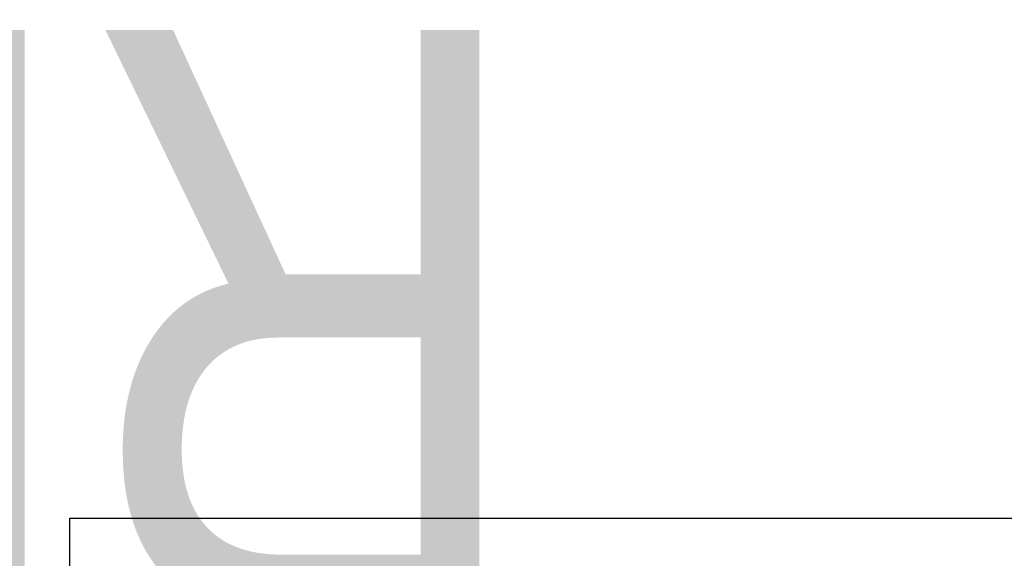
# Model space of a CAD drawing. Header units: millimetres. Extents: x -282 to 914, y -69 to 356.
# Tile 33 of 35: x -6 to 111, y 292 to 356. Entities that reach past the tile are written whole.
import ezdxf
from ezdxf.enums import TextEntityAlignment as Align

# ---------------------------------------------------------------- set-up
doc = ezdxf.new("R2018")
doc.units = ezdxf.units.MM
doc.layers.add('Кромка (ГОСТ)', color=7, linetype='Continuous', lineweight=50)
doc.layers.add('Обозначение (ГОСТ)', color=7, linetype='Continuous', lineweight=25)
doc.styles.get("Standard").update_dxf_attribs({"font": 'GOST Common Italic.ttf'})

# ---------------------------------------------------------------- blocks, each defined once
blk = doc.blocks.new('ГОСТ - Доп. графы 3')
at = {"layer": 'Обозначение (ГОСТ)', "lineweight": 30, "width": 0.8}
blk.add_attdef('ОБОЗНАЧЕНИЕ', text='', height=5, rotation=180, dxfattribs=at).set_placement((34.94, -6.97), align=Align.MIDDLE_CENTER)
blk = doc.blocks.new('Рамки ГОСТ_ граница 297x210')
at = {"layer": 'Кромка (ГОСТ)', "lineweight": 25}
for p, q in [((0, 0), (0, 297)), ((0, 297), (210, 297))]:
    blk.add_line(p, q, dxfattribs=at)

msp = doc.modelspace()

# ---------------------------------------------------------------- block references
ref = msp.add_blockref('ГОСТ - Доп. графы 3', (20, 292))
lines = msp.add_mtext('\\W0.8000;RFM01 16 ', dxfattribs={"layer": 'Обозначение (ГОСТ)', "insert": (54.942, 285.032), "char_height": 70.12484, "attachment_point": 1, "rotation": 180})
ref.add_attrib('ОБОЗНАЧЕНИЕ', '', (54.942, 285.032)).embed_mtext(lines)
msp.add_blockref('Рамки ГОСТ_ граница 297x210', (0, 0))

doc.saveas('drawing.dxf')
